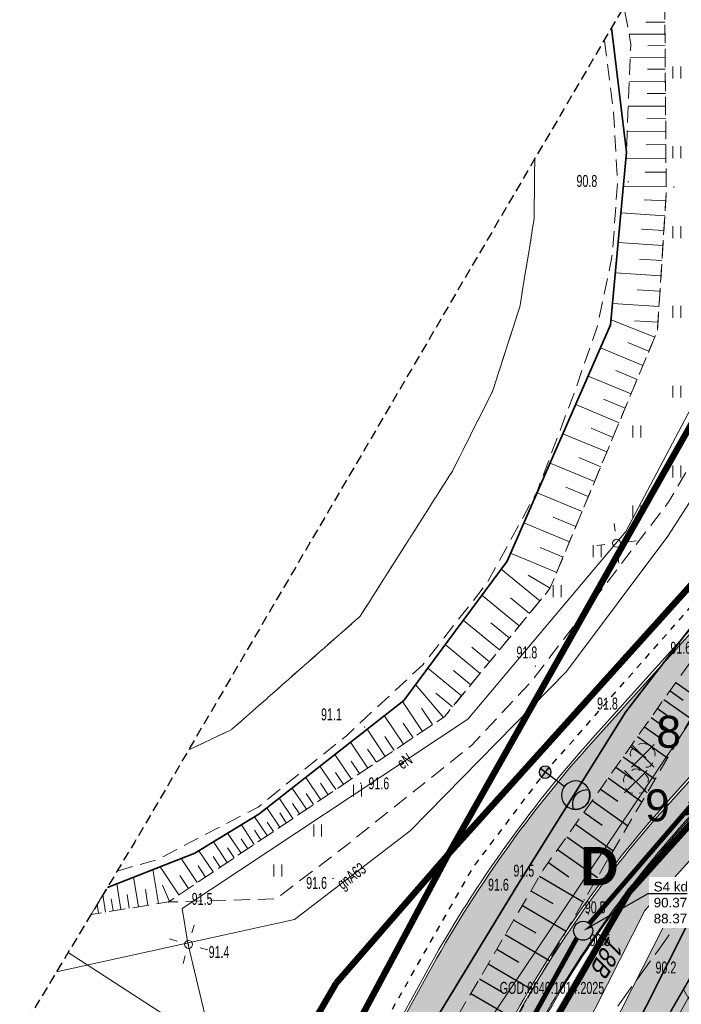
# Model space of a CAD drawing. Header units: metres. Extents: x 6539540 to 6543249, y 5894370 to 5895874.
# Tile 19 of 91: x 6541864 to 6541905, y 5895153 to 5895215. Entities that reach past the tile are written whole.
import ezdxf
from ezdxf import colors
from ezdxf.entities.mleader import LeaderData, LeaderLine
from ezdxf.enums import TextEntityAlignment as Align
from ezdxf.math import Vec2, Vec3

# ---------------------------------------------------------------- set-up
doc = ezdxf.new("R2010")
doc.units = ezdxf.units.M
for name, pattern in [('0.4_0.4', [0.8, 0.4, -0.4]), ('0.5_0.5', [1, 0.5, -0.5]), ('1.0_0.5', [1.5, 1, -0.5]), ('1.5_0.5', [2, 1.5, -0.5]), ('2', [0.9, 0.6, -0.3]), ('DASHED', [0.75, 0.5, -0.25]), ('egkk-500', [2, 1.5, -0.5]), ('egug-500', [1, 0.5, -0.5])]:
    doc.linetypes.add(name, pattern=pattern)
for name, color, linetype in [('000 Inne (niezydentyfikowane)', 7, 'Continuous'), ('203-punkt graniczny', 7, 'Continuous'), ('217-kontur klasyfikacyjny', 7, 'Continuous'), ('218-kontur użytku gruntowego', 7, 'Continuous'), ('219-działka ewidencyjna', 7, 'Continuous'), ('238-Punkt adresowy', 7, 'Continuous'), ('_dr_krawężnik wystający 15x30', 214, 'Continuous'), ('_rozbiórki', 1, 'Continuous'), ('drzewo liściaste', 7, 'Continuous'), ('inny obiekt sportowy', 7, 'Continuous'), ('jezdnia', 7, 'Continuous'), ('latarnia', 7, 'Continuous'), ('ogrodzenie trwałe', 7, 'Continuous'), ('pikieta naturalna', 7, 'Continuous'), ('pikieta naturalna-Atr2', 7, 'Continuous'), ('plac sportowy', 7, 'Continuous'), ('przewód elektroenergetyczny podziemny', 7, 'Continuous'), ('przewód elektroenergetyczny podziemny-Atr1', 7, 'Continuous'), ('przewód gazowy', 7, 'Continuous'), ('przewód gazowy-Atr1', 7, 'Continuous'), ('skarpa nieumocniona', 7, 'Continuous'), ('trawnik', 7, 'Continuous'), ('Zakres', 7, 'Continuous'), ('Zakres-Atr18', 7, 'Continuous')]:
    doc.layers.add(name, color=color, linetype=linetype)
for name, color, linetype, lineweight in [('_dr_kreskowanie chodnik', 40, 'Continuous', 5), ('_dr_kreskowanie jezdnia', 253, 'Continuous', 5), ('_dr_obrzeże 8x30', 210, 'Continuous', 30), ('_dr_ścieki kd', 36, 'Continuous', 30), ('A-BALKONY', 7, 'Continuous', 9), ('A-OPIS', 4, 'Continuous', 20), ('A-OZNACZENIA', 7, 'Continuous', 15), ('A-PZT', 4, 'Continuous', 9), ('A-WYMIAR', 8, 'Continuous', 5), ('IE - SŁUP', 1, 'Continuous', 30), ('IE - SŁUP 150W', 1, 'Continuous', 30)]:
    doc.layers.add(name, color=color, linetype=linetype, lineweight=lineweight)
doc.layers.add('A-ZIELŃ - PROJ -B', color=7, linetype='Continuous', lineweight=13, true_color=0x91c200)
doc.styles.add('ARIAL', font='arial.ttf')
doc.styles.add('Arial Narrow', font='ARIALN.TTF')
doc.linetypes.add('902-500', pattern='A,3.75,0,[1,ksztalty.shx,S=0.5,R=0,X=0,Y=0],3.75', length=7.5)
doc.dimstyles.new('A-PZT', dxfattribs={"dimtxt": 2, "dimasz": 0.1, "dimexe": 0, "dimexo": 0.625, "dimgap": 0.1, "dimtad": 1, "dimdec": 0, "dimtxsty": 'ARIAL', "dimblk": 'ZNACZNIK-A', "dimcen": -1, "dimclrt": 9, "dimadec": 0, "dimazin": 0, "dimtfac": 1, "dimtdec": 0, "dimtmove": 0, "dimatfit": 3, "dimldrblk": 'ZNACZNIK-A', "dimfxl": 1, "dimfxlon": 1, "dimarcsym": 0})

# ---------------------------------------------------------------- blocks, each defined once
blk = doc.blocks.new('203')
at = {"linetype": 'Continuous', "lineweight": 0}
h = blk.add_hatch(color=0, dxfattribs=at)
edge = h.paths.add_edge_path()
edge.add_arc((0, 0), 0.045, 0, 360)
blk = doc.blocks.new('SM01')
at = {"color": 0, "linetype": 'Continuous', "lineweight": 13}
for p, q in [((-0.53, 0.531), (-0.883, 0.884)), ((0.531, 0.531), (0.884, 0.884)), ((-0.53, -0.53), (-0.883, -0.883)), ((0.531, -0.53), (0.884, -0.883))]:
    blk.add_line(p, q, dxfattribs=at)
blk.add_circle((0, 0), 0.25, dxfattribs=at)
blk = doc.blocks.new('PW01')
at = {"linetype": 'Continuous', "lineweight": 13}
h = blk.add_hatch(color=0, dxfattribs=at)
edge = h.paths.add_edge_path()
edge.add_arc((0, 0), 0.045, 0, 360)
blk = doc.blocks.new('TU04')
at = {"color": 0, "linetype": 'Continuous', "lineweight": 13}
for p, q in [((0, 0), (0, 0.75)), ((0.5, 0), (0.5, 0.75))]:
    blk.add_line(p, q, dxfattribs=at)
blk = doc.blocks.new('OP021')
at = {"linetype": 'Continuous', "lineweight": 13}
h = blk.add_hatch(color=0, dxfattribs=at)
edge = h.paths.add_edge_path()
edge.add_arc((0, 0), 0.05, 0, 360)
at = {"color": 0, "linetype": 'Continuous', "lineweight": 13}
for centre, start, end in [((0, 0.4), 49.272, 130.728), ((-0.38, 0.124), 121.308, 202.548), ((0.38, 0.124), 337.452, 58.692), ((-0.235, -0.324), 193.221, 274.871), ((0.235, -0.324), 265.129, 346.779)]:
    blk.add_arc(centre, 0.4, start, end, dxfattribs=at)
blk = doc.blocks.new('*U88')
at = {"layer": 'A-OZNACZENIA', "color": 22, "true_color": 0xe21d1d}
blk.add_lwpolyline([(0, 0.747), (0.862, -0.747), (-0.862, -0.747)], close=True, dxfattribs=at)
blk = doc.blocks.new('*U142')
at = {"layer": 'A-OZNACZENIA', "color": 0, "linetype": 'ByBlock', "lineweight": -2, "transparency": 16777216, "rotation": 179.9999999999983}
blk.add_blockref('*U88', (0, 0), dxfattribs=at)
blk = doc.blocks.new('*U143')
at = {"layer": 'A-OZNACZENIA', "color": 0, "linetype": 'ByBlock', "lineweight": -2, "transparency": 16777216}
for p in [(0, 0), (5.436, 0), (10.872, 0), (16.308, 0), (21.744, 0), (27.18, 0)]:
    blk.add_blockref('*U142', p, dxfattribs=at)
blk = doc.blocks.new('ZNACZNIK-A')
at = {"color": 0}
for p, q in [((0, 10), (0, -10)), ((-10, 0), (10, 0))]:
    blk.add_line(p, q, dxfattribs=at)
at = {"color": 0, "const_width": 2}
blk.add_lwpolyline([(7.07, 7.07), (-7.07, -7.07)], dxfattribs=at)
blk = doc.blocks.new('*D105')
at = {"layer": 'A-WYMIAR', "color": 0, "lineweight": -2, "transparency": 16777216}
blk.add_line((6542225.839, 5895109.111), (6542221.074, 5895113.395), dxfattribs=at)
at = {"layer": 'Defpoints', "color": 0, "transparency": 16777216}
for p in [(6542221.075, 5895113.545), (6542221, 5895113.462), (6542225.988, 5895109.128)]:
    blk.add_point(p, dxfattribs=at)
at = {"layer": 'A-WYMIAR', "color": 0, "lineweight": -2, "transparency": 16777216, "xscale": 0.1, "yscale": 0.1, "zscale": 0.1}
for p, rotation in [((6542221, 5895113.462), 138.0437817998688), ((6542225.913, 5895109.045), 318.0437817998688)]:
    blk.add_blockref('ZNACZNIK-A', p, dxfattribs=dict(at, rotation=rotation))
at = {"layer": 'A-WYMIAR', "color": 9, "transparency": 16777216, "insert": (6542224.192, 5895112.071), "char_height": 2, "attachment_point": 5, "rotation": 318.04378, "style": 'ARIAL'}
blk.add_mtext('7', dxfattribs=at)
blk = doc.blocks.new('slup pojedynczy')
at = {"layer": 'IE - SŁUP 150W', "ltscale": 0.75}
h = blk.add_hatch(color=256, dxfattribs=at)
edge = h.paths.add_edge_path()
edge.add_arc((4596208.008, 5925834.047), 0.338, 0, 360)
h = blk.add_hatch(color=256, dxfattribs=at)
edge = h.paths.add_edge_path()
edge.add_arc((4596208.008, 5925831.126), 0.792, 30, 150)
edge.add_arc((4596208.008, 5925831.918), 0.792, 210, 330)
for p, q in [((4596208.008, 5925833.71), (4596208.008, 5925834.385)), ((4596207.671, 5925834.047), (4596208.346, 5925834.047)), ((4596208.008, 5925832.71), (4596208.008, 5925833.71))]:
    blk.add_line(p, q, dxfattribs=at)
for centre, radius in [((4596208.008, 5925834.047), 0.338), ((4596208.008, 5925831.918), 0.792)]:
    blk.add_circle(centre, radius, dxfattribs=at)
for centre, start, end in [((4596208.008, 5925831.126), 30, 150), ((4596208.008, 5925831.918), 210, 330)]:
    blk.add_arc(centre, 0.792, start, end, dxfattribs=at)
blk = doc.blocks.new('deweloper')
at = {"layer": 'A-ZIELŃ - PROJ -B', "true_color": 0x1e9a13, "transparency": 33554559}
h = blk.add_hatch(color=84, dxfattribs=at)
h.dxf.hatch_style = 1
h.paths.add_polyline_path([(6542231.648, 5895125.306), (6542236.732, 5895130.961), (6542238.85, 5895133.738), (6542242.1, 5895131.368), (6542232.367, 5895114.439), (6542228.112, 5895116.885), (6542233.879, 5895123.301)], flags=17)
h.paths.add_polyline_path([(6542209.319, 5895096.015), (6542211.279, 5895095.026), (6542217.519, 5895107.346), (6542228.441, 5895119.495), (6542227.303, 5895120.473), (6542216.522, 5895108.481)], flags=17)
h.paths.add_polyline_path([(6542273.98, 5895163.161), (6542274.962, 5895162.792), (6542278.487, 5895172.192), (6542277.192, 5895172.631)])
h.paths.add_polyline_path([(6542264.51, 5895166.372), (6542263.274, 5895167.258), (6542263.992, 5895168.261), (6542267.453, 5895175.934), (6542267.722, 5895175.843)])
h.paths.add_polyline_path([(6542273.451, 5895189.739), (6542273.379, 5895189.763), (6542272.432, 5895186.971), (6542269.519, 5895180.513), (6542270.239, 5895180.269)])
h.paths.add_polyline_path([(6542279.71, 5895177.057), (6542280.237, 5895176.859), (6542283.757, 5895186.244), (6542282.921, 5895186.527)], flags=17)
h.paths.add_polyline_path([(6542284.527, 5895191.262), (6542285.502, 5895190.897), (6542289.026, 5895200.296), (6542287.739, 5895200.732)], flags=17)
h.paths.add_polyline_path([(6542289.345, 5895205.467), (6542290.766, 5895204.934), (6542294.296, 5895214.347), (6542292.557, 5895214.937)], flags=17)
h.paths.add_polyline_path([(6542278.943, 5895158.469), (6542278.715, 5895158.561), (6542261.256, 5895124.602), (6542241.791, 5895086.013), (6542219.899, 5895097.057), (6542225.988, 5895109.128), (6542235.809, 5895104.174), (6542236.62, 5895105.781), (6542233.055, 5895107.579), (6542232.006, 5895112.916), (6542227.086, 5895115.744), (6542218.767, 5895106.491), (6542212.618, 5895094.35), (6542232.331, 5895084.407), (6542228.177, 5895076.172), (6542233.232, 5895073.622), (6542234.546, 5895076.227), (6542242.627, 5895072.151), (6542239.511, 5895065.964), (6542231.427, 5895070.044), (6542232.556, 5895072.283), (6542227.501, 5895074.833), (6542222.845, 5895065.601), (6542217.778, 5895063.735), (6542234.195, 5895055.454), (6542228.107, 5895043.382), (6542197.287, 5895058.929), (6542211.482, 5895087.072), (6542223.554, 5895080.982), (6542216.242, 5895066.487), (6542218.407, 5895065.395), (6542221.817, 5895066.894), (6542230.316, 5895083.743), (6542208.567, 5895094.714), (6542200.151, 5895080.148), (6542196.632, 5895073.611), (6542187.346, 5895056.079), (6542230.162, 5895034.481), (6542242.172, 5895065.021)])
h.paths.add_polyline_path([(6542278.943, 5895158.469), (6542304.992, 5895224.671), (6542286.299, 5895227.619), (6542295.767, 5895224.408), (6542294.161, 5895219.673), (6542300.79, 5895217.425), (6542278.716, 5895158.56)])
h.paths.add_polyline_path([(6542233.455, 5895113.321), (6542243.326, 5895130.491), (6542245.842, 5895128.688), (6542249.628, 5895133.971), (6542250.464, 5895133.371), (6542249.185, 5895130.691), (6542237.331, 5895107.191), (6542234.366, 5895108.687)], flags=17)
h.paths.add_polyline_path([(6542270.517, 5895155.907), (6542271.401, 5895155.272), (6542266.843, 5895146.235), (6542264.687, 5895147.781)], flags=17)
h.paths.add_polyline_path([(6542263.812, 5895142.259), (6542264.468, 5895141.789), (6542258.643, 5895133.661), (6542257.987, 5895134.131)], flags=17)
at = {"layer": 'A-BALKONY'}
for points in [[(6542261.256, 5895124.602), (6542264.828, 5895122.8), (6542244.012, 5895081.533), (6542214.976, 5895096.179), (6542220.223, 5895106.581), (6542226.368, 5895113.416), (6542231.403, 5895110.876), (6542231.627, 5895109.738), (6542230.238, 5895106.984)], [(6542261.234, 5895124.557), (6542264.764, 5895122.776), (6542243.985, 5895081.603), (6542215.044, 5895096.202), (6542220.265, 5895106.552), (6542226.38, 5895113.354), (6542231.359, 5895110.842), (6542231.575, 5895109.745), (6542230.193, 5895107.006)]]:
    blk.add_lwpolyline(points, dxfattribs=at)
at = {"layer": 'A-OZNACZENIA', "color": 13, "linetype": 'DASHED', "ltscale": 5, "true_color": 0xd26260, "const_width": 0.5}
blk.add_lwpolyline([(6542230.162, 5895034.481), (6542187.282, 5895056.111), (6542196.632, 5895073.611), (6542199.892, 5895079.701), (6542216.522, 5895108.481), (6542236.732, 5895130.961), (6542248.032, 5895145.991), (6542263.992, 5895168.261), (6542272.432, 5895186.971), (6542286.222, 5895227.631), (6542304.992, 5895224.671), (6542242.172, 5895065.021)], close=True, dxfattribs=at)
at = {"layer": 'A-OZNACZENIA', "color": 22, "true_color": 0xe21d1d, "const_width": 0.1}
blk.add_lwpolyline([(6542192.641, 5895053.408), (6542201.924, 5895070.784), (6542205.136, 5895076.784), (6542221.404, 5895104.936), (6542241.37, 5895127.145), (6542252.869, 5895142.44), (6542263.448, 5895157.202), (6542277.64, 5895155.158)], dxfattribs=at)
blk.add_lwpolyline([(6542192.641, 5895053.408), (6542201.924, 5895070.784), (6542205.136, 5895076.784), (6542221.404, 5895104.936), (6542241.37, 5895127.145), (6542252.869, 5895142.44), (6542263.448, 5895157.202), (6542277.64, 5895155.158)], dxfattribs=at)
at = {"layer": 'A-PZT'}
for points in [[(6542211.279, 5895095.026), (6542217.519, 5895107.346), (6542228.441, 5895119.495)], [(6542212.617, 5895094.348), (6542218.767, 5895106.491), (6542227.086, 5895115.744), (6542232.006, 5895112.916), (6542233.055, 5895107.579), (6542236.62, 5895105.781)]]:
    blk.add_lwpolyline(points, dxfattribs=at)
at = {"layer": 'A-ZIELŃ - PROJ -B'}
blk.add_lwpolyline([(6542219.899, 5895097.057), (6542225.988, 5895109.128), (6542235.809, 5895104.174), (6542236.62, 5895105.781), (6542233.055, 5895107.579), (6542232.006, 5895112.916), (6542227.086, 5895115.744), (6542218.767, 5895106.491), (6542212.618, 5895094.35)], dxfattribs=at)
blk.add_lwpolyline([(6542209.319, 5895096.015), (6542211.279, 5895095.026), (6542217.519, 5895107.346), (6542228.441, 5895119.495), (6542227.303, 5895120.473), (6542216.522, 5895108.481)], close=True, dxfattribs=at)
at = {"layer": 'A-OZNACZENIA', "rotation": 59.97931086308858}
blk.add_blockref('*U143', (6542206.551, 5895077.741), dxfattribs=at)
at = {"layer": 'A-OPIS', "insert": (6542213.473, 5895111.328), "char_height": 2.4, "width": 2468.73918, "attachment_point": 1, "style": 'Arial Narrow'}
blk.add_mtext('\\A1;\\pt9.6;{\\fArial|b1|i0|c238|p34;D}', dxfattribs=at)
at = {"layer": 'A-WYMIAR'}
dim = blk.add_aligned_dim(p1=(6542225.988, 5895109.128), p2=(6542221.075, 5895113.545), distance=0.112, dimstyle='A-PZT', dxfattribs=at)
dim.commit()
dim.dimension.update_dxf_attribs({"geometry": '*D105', "text_midpoint": (6542224.192, 5895112.071)})

msp = doc.modelspace()

# ---------------------------------------------------------------- hatches: boundary and pattern name
at = {"layer": '_dr_kreskowanie chodnik'}
h = msp.add_hatch(color=256, dxfattribs=at)
h.dxf.hatch_style = 1
edge = h.paths.add_edge_path()
edge.add_line((6541855.463, 5895082.051), (6541856.708, 5895081.214))
edge.add_line((6541856.708, 5895081.214), (6541860.899, 5895087.448))
edge.add_line((6541860.899, 5895087.448), (6541895.775, 5895151.021))
edge.add_arc((6541957.453, 5895117.184), 70.35, 138.01071, 151.25096, ccw=False)
edge.add_line((6541905.164, 5895164.248), (6541921.481, 5895182.376))
edge.add_line((6541921.481, 5895182.376), (6541936.087, 5895202.264))
edge.add_line((6541936.087, 5895202.264), (6541933.99, 5895201.943))
edge.add_line((6541933.99, 5895201.943), (6541920.316, 5895183.324))
edge.add_line((6541920.316, 5895183.324), (6541904.049, 5895165.251))
edge.add_arc((6541957.453, 5895117.184), 71.85, 138.01071, 151.25096)
edge.add_line((6541894.46, 5895151.742), (6541859.617, 5895088.229))
edge.add_line((6541859.617, 5895088.229), (6541855.463, 5895082.051))
at = {"layer": '_dr_kreskowanie jezdnia'}
h = msp.add_hatch(color=256, dxfattribs=at)
h.dxf.hatch_style = 1
edge = h.paths.add_edge_path()
edge.add_line((6541850.359, 5895085.482), (6541854.358, 5895091.43))
edge.add_line((6541854.358, 5895091.43), (6541889.068, 5895154.7))
edge.add_arc((6541957.453, 5895117.184), 78, 138.01071, 151.25096, ccw=False)
edge.add_line((6541899.478, 5895169.366), (6541915.54, 5895187.211))
edge.add_line((6541915.54, 5895187.211), (6541937.506, 5895217.119))
edge.add_arc((6541879.475, 5895259.738), 72, 323.70553, 335.6555)
edge.add_line((6541945.073, 5895230.058), (6541950.032, 5895241.02))
edge.add_line((6541950.032, 5895241.02), (6541963.489, 5895280.46))
edge.add_line((6541963.489, 5895280.46), (6541963.995, 5895284.052))
edge.add_arc((6541956.073, 5895285.167), 8, 351.98518, 440.85243)
edge.add_line((6541957.345, 5895293.065), (6541979.003, 5895290.047))
edge.add_arc((6541977.862, 5895282.129), 8, 81.80357, 171.98518)
edge.add_line((6541969.94, 5895283.244), (6541969.351, 5895279.06))
edge.add_line((6541969.351, 5895279.06), (6541955.618, 5895238.81))
edge.add_line((6541955.618, 5895238.81), (6541950.539, 5895227.585))
edge.add_arc((6541879.475, 5895259.738), 78, 323.70553, 335.6555, ccw=False)
edge.add_line((6541942.341, 5895213.567), (6541920.2, 5895183.419))
edge.add_line((6541920.2, 5895183.419), (6541903.938, 5895165.352))
edge.add_arc((6541957.453, 5895117.184), 72, 138.01071, 151.25096)
edge.add_line((6541894.328, 5895151.814), (6541859.488, 5895088.307))
edge.add_line((6541859.488, 5895088.307), (6541855.339, 5895082.134))
edge.add_line((6541855.339, 5895082.134), (6541850.359, 5895085.482))

# ---------------------------------------------------------------- linework, layer by layer
at = {"layer": '000 Inne (niezydentyfikowane)', "color": 7, "linetype": 'Continuous', "lineweight": 13}
for p, q in [((6541903.92, 5895214.36), (6541902.73, 5895214.35)), ((6541903.92, 5895213.61), (6541901.67, 5895213.6)), ((6541903.93, 5895212.89), (6541902.85, 5895212.88)), ((6541903.94, 5895212.16), (6541901.75, 5895212.14)), ((6541903.94, 5895211.41), (6541902.83, 5895211.4)), ((6541903.95, 5895210.66), (6541901.69, 5895210.64)), ((6541903.95, 5895209.89), (6541902.8, 5895209.88)), ((6541903.96, 5895209.1), (6541901.62, 5895209.09)), ((6541903.96, 5895208.31), (6541902.78, 5895208.3)), ((6541903.97, 5895207.5), (6541901.56, 5895207.48)), ((6541903.98, 5895206.68), (6541902.75, 5895206.67)), ((6541903.98, 5895205.83), (6541901.47, 5895205.81)), ((6541903.99, 5895204.96), (6541902.69, 5895204.95)), ((6541904, 5895204.06), (6541901.31, 5895204.04)), ((6541903.97, 5895203.15), (6541902.61, 5895203.23)), ((6541903.91, 5895202.23), (6541901.16, 5895202.4)), ((6541903.85, 5895201.3), (6541902.46, 5895201.39)), ((6541903.79, 5895200.36), (6541900.99, 5895200.54)), ((6541903.73, 5895199.42), (6541902.32, 5895199.51)), ((6541903.67, 5895198.46), (6541900.82, 5895198.65)), ((6541903.61, 5895197.5), (6541902.17, 5895197.59)), ((6541903.55, 5895196.53), (6541900.64, 5895196.72)), ((6541903.28, 5895194.62), (6541900.55, 5895195.71)), ((6541903.48, 5895195.56), (6541902.02, 5895195.65)), ((6541902.54, 5895192.85), (6541899.89, 5895193.96)), ((6541902.91, 5895193.74), (6541901.59, 5895194.29)), ((6541902.17, 5895191.96), (6541900.84, 5895192.52)), ((6541901.8, 5895191.07), (6541899.12, 5895192.18)), ((6541901.42, 5895190.16), (6541900.07, 5895190.73)), ((6541901.05, 5895189.26), (6541898.33, 5895190.39)), ((6541900.67, 5895188.34), (6541899.3, 5895188.91)), ((6541900.28, 5895187.43), (6541897.53, 5895188.57)), ((6541899.9, 5895186.5), (6541898.52, 5895187.08)), ((6541899.51, 5895185.57), (6541896.73, 5895186.73)), ((6541899.12, 5895184.64), (6541897.72, 5895185.22)), ((6541898.73, 5895183.7), (6541895.91, 5895184.87)), ((6541898.34, 5895182.75), (6541896.92, 5895183.34)), ((6541897.94, 5895181.8), (6541895.09, 5895182.99)), ((6541897.54, 5895180.84), (6541896.11, 5895181.44)), ((6541897.14, 5895179.87), (6541894.25, 5895181.08)), ((6541896.08, 5895178.09), (6541893.66, 5895180.08)), ((6541896.73, 5895178.9), (6541895.36, 5895179.71)), ((6541894.79, 5895176.53), (6541892.46, 5895178.45)), ((6541895.43, 5895177.31), (6541894.24, 5895178.28)), ((6541893.55, 5895175.02), (6541891.29, 5895176.88)), ((6541894.17, 5895175.77), (6541893.02, 5895176.71)), ((6541892.34, 5895173.55), (6541890.15, 5895175.36)), ((6541892.94, 5895174.28), (6541891.83, 5895175.2)), ((6541891.18, 5895172.14), (6541889.06, 5895173.88)), ((6541891.76, 5895172.84), (6541890.68, 5895173.73)), ((6541890.04, 5895170.79), (6541888.29, 5895172.85)), ((6541890.61, 5895171.45), (6541889.57, 5895172.31)), ((6541888.74, 5895169.92), (6541887.48, 5895171.8)), ((6541887.54, 5895169.12), (6541886.34, 5895170.91)), ((6541889.36, 5895170.34), (6541888.67, 5895171.37)), ((6541888.14, 5895169.51), (6541887.52, 5895170.43)), ((6541886.4, 5895168.35), (6541885.26, 5895170.05)), ((6541885.32, 5895167.62), (6541884.23, 5895169.24)), ((6541886.97, 5895168.73), (6541886.38, 5895169.6)), ((6541884.28, 5895166.93), (6541883.25, 5895168.47)), ((6541885.85, 5895167.98), (6541885.3, 5895168.81)), ((6541884.79, 5895167.27), (6541884.26, 5895168.06)), ((6541883.3, 5895166.27), (6541882.31, 5895167.74)), ((6541883.79, 5895166.59), (6541883.28, 5895167.35)), ((6541882.36, 5895165.64), (6541881.42, 5895167.04)), ((6541882.82, 5895165.95), (6541882.34, 5895166.67)), ((6541881.47, 5895165.04), (6541880.57, 5895166.37)), ((6541881.91, 5895165.33), (6541881.45, 5895166.02)), ((6541880.61, 5895164.46), (6541879.76, 5895165.74)), ((6541881.04, 5895164.75), (6541880.6, 5895165.4)), ((6541879.8, 5895163.92), (6541878.99, 5895165.13)), ((6541880.2, 5895164.19), (6541879.79, 5895164.81)), ((6541879.01, 5895163.39), (6541878.22, 5895164.57)), ((6541879.41, 5895163.65), (6541879.01, 5895164.24)), ((6541877.37, 5895162.29), (6541876.53, 5895163.54)), ((6541878.2, 5895162.84), (6541877.39, 5895164.06)), ((6541878.61, 5895163.12), (6541878.21, 5895163.72)), ((6541876.51, 5895161.71), (6541875.65, 5895163)), ((6541877.79, 5895162.57), (6541877.37, 5895163.18)), ((6541875.62, 5895161.11), (6541874.73, 5895162.44)), ((6541876.94, 5895162), (6541876.52, 5895162.63)), ((6541874.63, 5895160.45), (6541873.62, 5895161.95)), ((6541876.07, 5895161.41), (6541875.63, 5895162.07)), ((6541872.19, 5895159.13), (6541871.85, 5895161.26)), ((6541873.48, 5895159.68), (6541872.3, 5895161.43)), ((6541875.15, 5895160.79), (6541874.68, 5895161.49)), ((6541870.94, 5895158.93), (6541870.64, 5895160.79)), ((6541874.08, 5895160.07), (6541873.53, 5895160.89)), ((6541869.84, 5895158.75), (6541869.58, 5895160.37)), ((6541871.54, 5895159.02), (6541871.38, 5895160.02)), ((6541872.88, 5895159.27), (6541872.44, 5895160.29)), ((6541868.88, 5895158.6), (6541868.713, 5895159.673)), ((6541869.35, 5895158.67), (6541869.23, 5895159.43)), ((6541870.37, 5895158.84), (6541870.23, 5895159.7)), ((6541868.45, 5895158.53), (6541868.358, 5895159.084)), ((6541868.02, 5895158.46), (6541868.012, 5895158.51))]:
    msp.add_line(p, q, dxfattribs=at)
at = {"layer": '000 Inne (niezydentyfikowane)', "color": 7, "linetype": 'Continuous', "lineweight": 25, "flags": 128}
for points in [[(6541904.61, 5895172.99), (6541906.21, 5895171.86)], [(6541904.24, 5895172.46), (6541905.06, 5895171.88)], [(6541903.85, 5895171.92), (6541905.54, 5895170.72)], [(6541903.46, 5895171.36), (6541904.32, 5895170.75)], [(6541903.05, 5895170.79), (6541904.83, 5895169.53)], [(6541902.64, 5895170.2), (6541903.55, 5895169.55)], [(6541902.21, 5895169.59), (6541904.09, 5895168.26)], [(6541901.77, 5895168.97), (6541902.73, 5895168.29)], [(6541901.31, 5895168.33), (6541903.3, 5895166.92)], [(6541900.85, 5895167.67), (6541901.87, 5895166.95)], [(6541900.37, 5895167), (6541902.47, 5895165.51)], [(6541899.88, 5895166.3), (6541900.96, 5895165.54)], [(6541899.37, 5895165.59), (6541901.59, 5895164.01)], [(6541898.85, 5895164.85), (6541899.99, 5895164.04)], [(6541898.32, 5895164.1), (6541900.67, 5895162.43)], [(6541897.77, 5895163.32), (6541898.97, 5895162.47)], [(6541897.2, 5895162.52), (6541899.69, 5895160.76)], [(6541896.62, 5895161.7), (6541897.9, 5895160.8)], [(6541896.06, 5895160.84), (6541898.79, 5895159.24)], [(6541895.53, 5895159.93), (6541896.9, 5895159.13)], [(6541894.99, 5895159.02), (6541897.74, 5895157.41)], [(6541894.46, 5895158.1), (6541895.84, 5895157.3)], [(6541893.92, 5895157.19), (6541896.68, 5895155.57)], [(6541893.39, 5895156.27), (6541894.77, 5895155.46)], [(6541892.85, 5895155.35), (6541895.62, 5895153.72)], [(6541892.31, 5895154.42), (6541893.7, 5895153.61)], [(6541891.76, 5895153.5), (6541894.55, 5895151.87)]]:
    msp.add_lwpolyline(points, dxfattribs=at)
at = {"layer": '217-kontur klasyfikacyjny', "color": 92, "linetype": 'egkk-500', "lineweight": 18, "flags": 128}
for points in [[(6541921.87, 5895182.31), (6541901.66, 5895159.83)], [(6541901.66, 5895159.83), (6541885.03, 5895131.05)]]:
    msp.add_lwpolyline(points, dxfattribs=at)
at = {"layer": '218-kontur użytku gruntowego', "color": 3, "linetype": 'egug-500', "lineweight": 18, "flags": 128}
for points in [[(6541890.35, 5895162.22), (6541918.16, 5895211.46)], [(6541918.16, 5895211.46), (6541890.35, 5895162.22)], [(6541909.41, 5895183.37), (6541890.35, 5895162.22)], [(6541890.35, 5895162.22), (6541909.41, 5895183.37)], [(6541901.66, 5895159.83), (6541921.87, 5895182.31)], [(6541921.87, 5895182.31), (6541901.66, 5895159.83)], [(6541890.35, 5895162.22), (6541881.39, 5895145.46)], [(6541881.39, 5895145.46), (6541890.35, 5895162.22)], [(6541883.33, 5895154.15), (6541890.35, 5895162.22)], [(6541890.35, 5895162.22), (6541883.33, 5895154.15)], [(6541885.03, 5895131.05), (6541901.66, 5895159.83)], [(6541901.66, 5895159.83), (6541885.03, 5895131.05)], [(6541879.31, 5895147.23), (6541883.33, 5895154.15)], [(6541883.33, 5895154.15), (6541879.31, 5895147.23)]]:
    msp.add_lwpolyline(points, dxfattribs=at)
at = {"layer": '219-działka ewidencyjna', "color": 84, "linetype": '0.5_0.5', "lineweight": 18, "const_width": 0.4, "flags": 128}
for points in [[(6541918.16, 5895211.46), (6541890.35, 5895162.22)], [(6541890.35, 5895162.22), (6541913.87, 5895188.32)], [(6541890.35, 5895162.22), (6541881.39, 5895145.46)], [(6541890.35, 5895162.22), (6541883.33, 5895154.15)], [(6541883.33, 5895154.15), (6541879.31, 5895147.23)]]:
    msp.add_lwpolyline(points, dxfattribs=at)
at = {"layer": '_dr_krawężnik wystający 15x30', "lineweight": 5, "flags": 128}
for points in [[(6541959.225, 5895268.428), (6541949.893, 5895241.076), (6541944.936, 5895230.12, -0.052189), (6541937.385, 5895217.208), (6541915.424, 5895187.306), (6541899.367, 5895169.466, 0.057836), (6541888.937, 5895154.772), (6541854.23, 5895091.508), (6541854.23, 5895091.508), (6541850.235, 5895085.565)], [(6541855.339, 5895082.134), (6541859.488, 5895088.307), (6541894.328, 5895151.814), (6541894.328, 5895151.814, -0.057836), (6541903.938, 5895165.352), (6541920.2, 5895183.419), (6541933.847, 5895202.002)], [(6541855.463, 5895082.051), (6541859.617, 5895088.229), (6541894.46, 5895151.742, -0.057836), (6541904.049, 5895165.251), (6541920.316, 5895183.324), (6541934.057, 5895202.034)]]:
    msp.add_lwpolyline(points, format="xyb", dxfattribs=at)
at = {"layer": '_dr_obrzeże 8x30', "lineweight": 5, "flags": 128}
for points in [[(6541857.869, 5895082.94), (6541860.899, 5895087.448), (6541895.775, 5895151.021, -0.057836), (6541905.164, 5895164.248), (6541921.481, 5895182.376), (6541936.087, 5895202.264)], [(6541857.935, 5895082.895), (6541860.968, 5895087.406), (6541895.845, 5895150.982, -0.057836), (6541905.224, 5895164.194), (6541921.543, 5895182.326), (6541936.199, 5895202.281)]]:
    msp.add_lwpolyline(points, format="xyb", dxfattribs=at)
at = {"layer": '_dr_ścieki kd', "linetype": '0.5_0.5', "const_width": 0.3, "flags": 128}
for points in [[(6541918.155, 5895179.911), (6541899.189, 5895157.884)], [(6541898.406, 5895156.975), (6541884.905, 5895132.556)]]:
    msp.add_lwpolyline(points, dxfattribs=at)
at = {"layer": '_dr_ścieki kd'}
msp.add_circle((6541898.798, 5895157.429), 0.6, dxfattribs=at)
at = {"layer": '_rozbiórki', "lineweight": 30, "flags": 128}
for points in [[(6541901.823, 5895169.097), (6541903.237, 5895167.683)], [(6541903.237, 5895169.097), (6541901.823, 5895167.683)], [(6541901.393, 5895167.477), (6541902.807, 5895166.063)], [(6541902.807, 5895167.477), (6541901.393, 5895166.063)]]:
    msp.add_lwpolyline(points, dxfattribs=at)
at = {"layer": 'inny obiekt sportowy', "color": 7, "linetype": '1.0_0.5', "lineweight": 18, "flags": 128}
for points in [[(6541869.613, 5895161.169), (6541872.13, 5895161.89), (6541878.44, 5895165.18), (6541883.97, 5895169.65), (6541888.75, 5895174.08), (6541892.78, 5895179.22), (6541895.91, 5895184.95), (6541898.21, 5895191.05), (6541899.7, 5895195.33), (6541900.62, 5895199.75), (6541900.95, 5895204.28), (6541900.7, 5895208.8), (6541900.123, 5895213.239)], [(6541895.764, 5895205.792), (6541895.73, 5895202.03), (6541894.83, 5895196.52), (6541893.12, 5895191.22), (6541890.61, 5895186.23), (6541884.84, 5895177.14), (6541876.76, 5895170.02), (6541874.09, 5895168.765)]]:
    msp.add_lwpolyline(points, dxfattribs=at)
at = {"layer": 'jezdnia', "color": 7, "linetype": '1.5_0.5', "lineweight": 18, "flags": 128}
msp.add_lwpolyline([(6541941.7, 5895196.39), (6541946.99, 5895204.99), (6541954.09, 5895217.95), (6541960.34, 5895231.97), (6541965.49, 5895246.51), (6541971.47, 5895264.51), (6541973.11, 5895273.45), (6541969.44, 5895275.93), (6541968.88, 5895285.22), (6541962.92, 5895286.09), (6541960.32, 5895278.87), (6541954.54, 5895268.45), (6541948.25, 5895252.01), (6541942.76, 5895236.9), (6541936.16, 5895222.71), (6541930.85, 5895211.5), (6541925.19, 5895196.86), (6541922.88, 5895185.66), (6541914.28, 5895171.87), (6541903.6, 5895156.34), (6541893.61, 5895142.57), (6541887.64, 5895128.97), (6541880.47, 5895113.27), (6541878.16, 5895092.32), (6541876.17, 5895082.76), (6541879.54, 5895081.64), (6541883.37, 5895096.26), (6541887.12, 5895110.44), (6541892.18, 5895127.43), (6541897.91, 5895140.01), (6541906.24, 5895154.73), (6541916.46, 5895170.13), (6541926.26, 5895183.96), (6541937.76, 5895198.07)], close=True, dxfattribs=at)
at = {"layer": 'ogrodzenie trwałe', "color": 7, "linetype": '902-500', "lineweight": 35, "flags": 128}
for points in [[(6541901.48, 5895171.14), (6541909.9, 5895182.11), (6541917.22, 5895194.42), (6541925.91, 5895212.2), (6541932.32, 5895227.63), (6541933.7, 5895231.41), (6541941.69, 5895251.37)], [(6541900.52, 5895195.39), (6541901.51, 5895206.21), (6541900.563, 5895213.991)], [(6541900.52, 5895195.39), (6541894.04, 5895180.59), (6541887.56, 5895171.86), (6541878.48, 5895164.73), (6541874.47, 5895162.28), (6541868.997, 5895160.145)], [(6541836.14, 5895102.36), (6541840.19, 5895100.23), (6541854.51, 5895092.81), (6541866.58, 5895113.73), (6541873.86, 5895125.73), (6541888.38, 5895149.92), (6541894.75, 5895160.38), (6541901.48, 5895171.14)]]:
    msp.add_lwpolyline(points, dxfattribs=at)
at = {"layer": 'plac sportowy', "color": 7, "linetype": '1.0_0.5', "lineweight": 18, "flags": 128}
msp.add_lwpolyline([(6541874.09, 5895168.765), (6541876.76, 5895170.02), (6541884.84, 5895177.14), (6541890.61, 5895186.23), (6541893.12, 5895191.22), (6541894.83, 5895196.52), (6541895.73, 5895202.03), (6541895.764, 5895205.792)], dxfattribs=at)
at = {"layer": 'przewód elektroenergetyczny podziemny', "color": 1, "linetype": 'Continuous', "lineweight": 18, "flags": 128}
for points in [[(6541866.536, 5895156.059), (6541881.79, 5895146.18), (6541888, 5895145.65), (6541889.2, 5895146.27), (6541920.41, 5895192.72), (6541934.77, 5895226.14), (6541941.7, 5895242.6), (6541959.2, 5895289.2), (6541961.49, 5895290.96), (6541993.406, 5895286.278)], [(6541901.47, 5895182.45), (6541916.82, 5895211.5)], [(6541874.03, 5895156.66), (6541873.69, 5895158.82), (6541891.58, 5895170.69), (6541901.47, 5895182.45)], [(6541868.48, 5895132.72), (6541876.7, 5895145.43), (6541874.03, 5895156.66)]]:
    msp.add_lwpolyline(points, dxfattribs=at)
at = {"layer": 'przewód gazowy', "color": 52, "linetype": 'Continuous', "lineweight": 18, "flags": 128}
msp.add_lwpolyline([(6541865.812, 5895154.857), (6541880.72, 5895158.13), (6541887.97, 5895163.68), (6541897.75, 5895173.67), (6541904.11, 5895182.14), (6541911.1, 5895193.03), (6541916.86, 5895203.24), (6541923.46, 5895217.78), (6541936.92, 5895251.76), (6541948.9, 5895282.85), (6541941.32, 5895289.4), (6541940.97, 5895290.83)], dxfattribs=at)
at = {"layer": 'skarpa nieumocniona', "color": 7, "linetype": '1.0_0.5', "lineweight": 18, "flags": 128}
msp.add_lwpolyline([(6541903.91, 5895215.53), (6541904, 5895203.61), (6541903.45, 5895195.03), (6541896.72, 5895178.87), (6541890.11, 5895170.84), (6541872.82, 5895159.23), (6541867.98, 5895158.45), (6541869, 5895160.15), (6541874.47, 5895162.28), (6541878.48, 5895164.73), (6541887.56, 5895171.86), (6541894.04, 5895180.59), (6541900.52, 5895195.39), (6541901.51, 5895206.21), (6541901.78, 5895212.99), (6541901.36, 5895215.35), (6541902.168, 5895216.732)], dxfattribs=at)
msp.add_lwpolyline([(6541860.86, 5895099.44), (6541866.99, 5895097.62), (6541880.87, 5895122.79), (6541891.45, 5895142.61), (6541893.02, 5895149.2), (6541898.86, 5895159.36), (6541907.1, 5895173.38), (6541911.18, 5895179.84), (6541905.8, 5895174.67), (6541896.3, 5895161.25), (6541886.56, 5895144.6), (6541875.93, 5895126.24), (6541867.74, 5895112.39), (6541864.5, 5895106.19)], close=True, dxfattribs=at)
msp.add_lwpolyline([(6541860.86, 5895099.44), (6541866.99, 5895097.62), (6541880.87, 5895122.79), (6541891.45, 5895142.61), (6541893.02, 5895149.2), (6541898.86, 5895159.36), (6541907.1, 5895173.38), (6541911.18, 5895179.84), (6541905.8, 5895174.67), (6541896.3, 5895161.25), (6541886.56, 5895144.6), (6541875.93, 5895126.24), (6541867.74, 5895112.39), (6541864.5, 5895106.19)], close=True, dxfattribs=at)
at = {"layer": 'trawnik', "color": 7, "linetype": '1.0_0.5', "lineweight": 18, "flags": 128}
msp.add_lwpolyline([(6541921.59, 5895236.47), (6541928.01, 5895234.02), (6541927.82, 5895233.61), (6541924.79, 5895225.23), (6541920.25, 5895214.33), (6541915.58, 5895204.67), (6541911.42, 5895196.61), (6541909.1, 5895192.79), (6541904.15, 5895184.28), (6541895.59, 5895173.09), (6541891.82, 5895169.06), (6541884.01, 5895162.81), (6541879.57, 5895159.43), (6541872.82, 5895159.23), (6541890.11, 5895170.84), (6541896.72, 5895178.87), (6541903.45, 5895195.03), (6541904, 5895203.61), (6541903.91, 5895215.53), (6541902.78, 5895217.78), (6541912.96, 5895235.17), (6541914.32, 5895239.31)], close=True, dxfattribs=at)
at = {"layer": 'Zakres', "color": 5, "linetype": '2', "lineweight": 25, "flags": 128}
msp.add_lwpolyline([(6541938.62, 5895313.18), (6541912.96, 5895235.17), (6541870.71, 5895162.99), (6541810.21, 5895062.53), (6541777.05, 5895047.89), (6541830.67, 5894972.22), (6541843.02, 5895013.5), (6541885, 5895080.88), (6541918.51, 5895144.38), (6541965.96, 5895211.67), (6541999.83, 5895303.74)], close=True, dxfattribs=at)
msp.add_lwpolyline([(6541938.62, 5895313.18), (6541912.96, 5895235.17), (6541870.71, 5895162.99), (6541810.21, 5895062.53), (6541777.05, 5895047.89), (6541830.67, 5894972.22), (6541843.02, 5895013.5), (6541885, 5895080.88), (6541918.51, 5895144.38), (6541965.96, 5895211.67), (6541999.83, 5895303.74)], close=True, dxfattribs=at)
msp.add_lwpolyline([(6541938.62, 5895313.18), (6541912.96, 5895235.17), (6541870.71, 5895162.99), (6541810.21, 5895062.53), (6541777.05, 5895047.89), (6541830.67, 5894972.22), (6541843.02, 5895013.5), (6541885, 5895080.88), (6541918.51, 5895144.38), (6541965.96, 5895211.67), (6541999.83, 5895303.74)], close=True, dxfattribs=at)
msp.add_lwpolyline([(6541938.62, 5895313.18), (6541912.96, 5895235.17), (6541870.71, 5895162.99), (6541810.21, 5895062.53), (6541777.05, 5895047.89), (6541830.67, 5894972.22), (6541843.02, 5895013.5), (6541885, 5895080.88), (6541918.51, 5895144.38), (6541965.96, 5895211.67), (6541999.83, 5895303.74)], close=True, dxfattribs=at)

# ---------------------------------------------------------------- block references
msp.add_blockref('deweloper', (-314.862, 51.349))
at = {"layer": '203-punkt graniczny', "color": 7, "linetype": 'Continuous', "lineweight": 18}
for p in [(6541890.35, 5895162.22), (6541901.66, 5895159.83), (6541883.33, 5895154.15)]:
    msp.add_blockref('203', p, dxfattribs=at)
at = {"layer": 'drzewo liściaste', "color": 94, "linetype": 'Continuous', "lineweight": 18}
for p in [(6541902.53, 5895168.39), (6541902.1, 5895166.77)]:
    msp.add_blockref('OP021', p, dxfattribs=at)
at = {"layer": 'IE - SŁUP', "xscale": -1.125, "yscale": 1.125, "zscale": 1.125, "rotation": 52.91467287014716}
msp.add_blockref('slup pojedynczy', (14978041.631, 6000097.89), dxfattribs=at)
at = {"layer": 'latarnia', "color": 7, "linetype": 'Continuous', "lineweight": 18}
for p, rotation in [((6541900.89, 5895181.71), 231.4679999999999), ((6541874.08, 5895156.57), 208.9609999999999)]:
    msp.add_blockref('SM01', p, dxfattribs=dict(at, rotation=rotation))
at = {"layer": 'pikieta naturalna', "color": 7, "linetype": 'Continuous', "lineweight": 13}
for p in [(6541901.63, 5895204.35), (6541904.48, 5895204.03), (6541895.81, 5895174.01), (6541901.48, 5895171.14), (6541885.11, 5895170.19), (6541884.86, 5895166.67), (6541896.3, 5895161.25), (6541883.13, 5895160.71), (6541894.75, 5895160.38), (6541872.82, 5895159.23), (6541898.86, 5895159.36), (6541899.12, 5895158.48), (6541874.08, 5895156.57), (6541903.6, 5895156.34)]:
    msp.add_blockref('PW01', p, dxfattribs=at)
at = {"layer": 'trawnik', "color": 7, "linetype": 'Continuous', "lineweight": 18}
for p in [(6541904.419, 5895210.829), (6541904.419, 5895205.829), (6541904.419, 5895200.829), (6541904.419, 5895195.829), (6541904.419, 5895190.829), (6541901.919, 5895188.329), (6541904.419, 5895185.829), (6541901.919, 5895183.329), (6541899.419, 5895180.829), (6541896.919, 5895178.329), (6541884.419, 5895165.829), (6541881.919, 5895163.329), (6541879.419, 5895160.829)]:
    msp.add_blockref('TU04', p, dxfattribs=at)

# ---------------------------------------------------------------- texts
at = {"char_height": 2, "attachment_point": 1}
for s, insert in [('{\\fArial|b0|i0|c238|p34;\\C1;8}', (6541903.38, 5895170.893)), ('{\\fArial|b0|i0|c238|p34;\\C1;9}', (6541902.672, 5895166.285))]:
    msp.add_mtext_dynamic_manual_height_columns(s, width=3.88768, gutter_width=12.5, heights=[0], dxfattribs=dict(at, insert=insert))
at = {"layer": '238-Punkt adresowy', "color": 7, "linetype": 'Continuous', "lineweight": 25, "oblique": 15, "width": 0.79}
msp.add_text('18B', height=1.25, rotation=239.978, dxfattribs=at).set_placement((6541899.82, 5895156.15), align=Align.CENTER)
at = {"layer": 'pikieta naturalna-Atr2', "color": 7, "width": 0.667}
for s, p in [('90.8', (6541898.38, 5895204.03, 90.8)), ('91.8', (6541894.62, 5895174.49, 91.8)), ('91.8', (6541899.67, 5895171.29, 91.8)), ('91.1', (6541882.38, 5895170.61, 91.1)), ('91.6', (6541885.35, 5895166.29, 91.6)), ('91.6', (6541881.45, 5895160.05, 91.6)), ('91.6', (6541892.84, 5895159.94, 91.6)), ('91.5', (6541874.28, 5895159.05, 91.5)), ('90.5', (6541899.2, 5895156.47, 90.5)), ('91.4', (6541875.34, 5895155.72, 91.4)), ('90.2', (6541903.33, 5895154.75, 90.2))]:
    msp.add_text(s, height=0.75, dxfattribs=at).set_placement(p)
for s, p in [('91.6', (6541904.26, 5895175.53, 91.6)), ('91.5', (6541894.43, 5895161.57, 91.5)), ('90.5', (6541898.9, 5895159.27, 90.5))]:
    msp.add_text(s, height=0.75, dxfattribs=at).set_placement(p, align=Align.TOP_LEFT)
at = {"layer": 'przewód elektroenergetyczny podziemny-Atr1', "color": 1, "width": 0.667}
msp.add_text('eN', height=0.75, rotation=33.564, dxfattribs=at).set_placement((6541887.26, 5895167.82), align=Align.MIDDLE_LEFT)
at = {"layer": 'przewód gazowy-Atr1', "color": 40, "width": 0.667}
msp.add_text('gnA63', height=0.75, rotation=37.435, dxfattribs=at).set_placement((6541883.51, 5895160.27), align=Align.MIDDLE_LEFT)
at = {"layer": 'Zakres-Atr18', "color": 7, "width": 0.667}
msp.add_text('GOD.6640.1014.2025', height=0.75, dxfattribs=at).set_placement((6541893.57, 5895153.25), align=Align.BOTTOM_LEFT)

# ---------------------------------------------------------------- next in the draw order: leaders
at = {"layer": '_dr_ścieki kd', "lineweight": 5}
ml = msp.add_multileader_mtext('Standard', dxfattribs=at)
ml.set_content('{\\fArial|b0|i0|c238|p34;S4 kd\\P90.37\\P88.37}', color=256)
ml.set_leader_properties()
ml.build(insert=Vec2(0, 0))
ml.multileader.update_dxf_attribs({"text_left_attachment_type": 6, "text_right_attachment_type": 6, "dogleg_length": 0.36, "arrow_head_size": 0.6, "scale": 0.15})
ctx = ml.context
ctx.base_point, ctx.scale, ctx.char_height, ctx.arrow_head_size, ctx.landing_gap_size, ctx.plane_origin = Vec3(6541902.916, 5895159.771), 0.15, 0.6, 0.6, 0.3, Vec3(6541896.23, 5895153.37)
ctx.left_attachment, ctx.right_attachment = 6, 6
notes = []
notes.append((ctx, [(1, (1, 1, 0), (6541902.862, 5895159.771), (1, 0), 0.054, [(0, [(6541898.798, 5895157.429)], 0, [])])]))
ctx.mtext.insert, ctx.mtext.flow_direction = Vec3(6541903.216, 5895160.491), 5
ctx.mtext.has_bg_fill, ctx.mtext.bg_color, ctx.mtext.bg_scale_factor, ctx.mtext.bg_transparency, ctx.mtext.use_window_bg_color = 1, -1027028792, 1.5, 0, 1
for ctx, leaders in notes:
    for number, flags, end, landing, length, lines in leaders:
        leader = LeaderData()
        leader.index, (leader.has_last_leader_line, leader.has_dogleg_vector, leader.attachment_direction) = number, flags
        leader.last_leader_point, leader.dogleg_vector, leader.dogleg_length = Vec3(end), Vec3(landing), length
        for number, points, colour, breaks in lines:
            line = LeaderLine()
            line.index, line.vertices, line.color, line.breaks = number, Vec3.list(points), colors.encode_raw_color(colour), breaks
            leader.lines.append(line)
        ctx.leaders.append(leader)

# ---------------------------------------------------------------- next in the draw order: linework, layer by layer
at = {"layer": '219-działka ewidencyjna', "color": 84, "linetype": '0.5_0.5', "lineweight": 18, "const_width": 0.4, "flags": 128}
for points in [[(6541901.66, 5895159.83), (6541921.87, 5895182.31)], [(6541885.03, 5895131.05), (6541901.66, 5895159.83)]]:
    msp.add_lwpolyline(points, dxfattribs=at)
at = {"layer": '_dr_krawężnik wystający 15x30', "lineweight": 5, "flags": 128}
msp.add_lwpolyline([(6541958.975, 5895267.23), (6541950.032, 5895241.02), (6541945.073, 5895230.058, -0.052189), (6541937.506, 5895217.119), (6541915.54, 5895187.211), (6541899.478, 5895169.366, 0.057836), (6541889.068, 5895154.7), (6541854.358, 5895091.43), (6541850.359, 5895085.482)], format="xyb", dxfattribs=at)
at = {"layer": 'IE - SŁUP', "linetype": '0.4_0.4', "elevation": 86.721, "flags": 128}
msp.add_lwpolyline([(6541844.862, 5895027.715), (6541850.479, 5895047.499), (6541855.716, 5895066.345), (6541860.078, 5895081.68), (6541851.522, 5895089.058), (6541866.219, 5895115.237), (6541880.635, 5895141.622), (6541891.902, 5895161.39), (6541896.419, 5895167.365), (6541916.238, 5895189.875), (6541933.994, 5895214.022), (6541940.817, 5895223.302), (6541948.68, 5895240.126), (6541958.325, 5895268.551)], dxfattribs=at)

doc.saveas('drawing.dxf')
